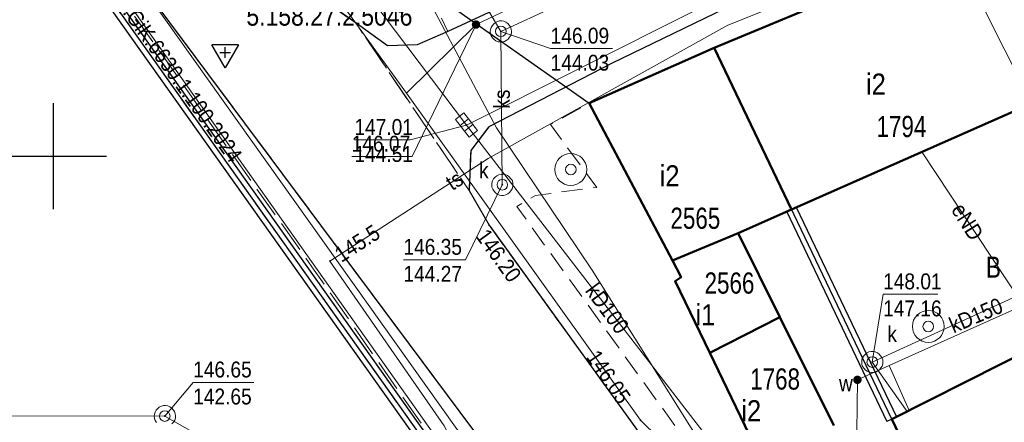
# Model space of a CAD drawing. Header units: metres. Extents: x 5552311 to 5555313, y 5709371 to 5712599.
# Tile 18 of 71: x 5554398 to 5554445, y 5710587 to 5710606. Entities that reach past the tile are written whole.
import ezdxf
from ezdxf.enums import TextEntityAlignment as Align

# ---------------------------------------------------------------- set-up
doc = ezdxf.new("R2010")
doc.units = ezdxf.units.M
doc.header["$MEASUREMENT"] = 0
doc.linetypes.add('1.0_0.5', pattern=[1.5, 1, -0.5])
doc.linetypes.add('1.5_0.5', pattern=[2, 1.5, -0.5])
doc.layers.get('0').update_dxf_attribs({"color": 2, "linetype": 'CONTINUOUS', "lineweight": 5})
for name, color, linetype in [('203-punkt graniczny', 7, 'CONTINUOUS'), ('210-oznaczenie konturu użytku gruntowego', 60, 'CONTINUOUS'), ('218-kontur użytku gruntowego', 60, 'CONTINUOUS'), ('219-działka ewidencyjna', 7, 'CONTINUOUS'), ('312-budynek ewidencyjny', 7, 'CONTINUOUS'), ('312-oznaczenie budynku ewidencyjnego', 7, 'CONTINUOUS'), ('312-oznaczenie budynku ewidencyjnego-Atr117', 7, 'CONTINUOUS'), ('chodnik', 7, 'CONTINUOUS'), ('jezdnia', 7, 'CONTINUOUS'), ('kratka ściekowa', 7, 'CONTINUOUS'), ('krawężnik', 7, 'CONTINUOUS'), ('pikieta sztuczna', 7, 'CONTINUOUS'), ('pikieta sztuczna-Atr2', 7, 'CONTINUOUS'), ('przewód elektroenergetyczny podziemny', 7, 'CONTINUOUS'), ('przewód elektroenergetyczny podziemny-Atr1', 7, 'CONTINUOUS'), ('przewód gazowy', 7, 'CONTINUOUS'), ('przewód kanalizacyjny', 7, 'CONTINUOUS'), ('przewód kanalizacyjny-Atr1', 7, 'CONTINUOUS'), ('przewód telekomunikacyjny podziemny', 7, 'CONTINUOUS'), ('przewód telekomunikacyjny podziemny - ob. projektowany', 7, 'CONTINUOUS'), ('przewód telekomunikacyjny podziemny - ob. projektowany-Atr1', 7, 'CONTINUOUS'), ('przewód telekomunikacyjny podziemny-Atr1', 7, 'CONTINUOUS'), ('przewód wodociągowy', 7, 'CONTINUOUS'), ('rzedna', 7, 'CONTINUOUS'), ('rzedna-Atr2', 7, 'CONTINUOUS'), ('rzedna-Atr3', 7, 'CONTINUOUS'), ('studnia kanalizacyjna', 7, 'CONTINUOUS'), ('studnia zwykła', 7, 'CONTINUOUS'), ('Szczegółowa osnowa geodezyjna wysokościowa', 7, 'CONTINUOUS'), ('Szczegółowa osnowa geodezyjna wysokościowa-Atr103', 7, 'CONTINUOUS'), ('Wstawianie ramki sekcyjnej z opisem', 7, 'CONTINUOUS'), ('właz do komory lub kanału - okrągły', 7, 'CONTINUOUS'), ('właz do komory lub kanału - okrągły-Atr17', 7, 'CONTINUOUS'), ('zasuwa lub zawór', 7, 'CONTINUOUS'), ('zasuwa lub zawór-Atr17', 7, 'CONTINUOUS'), ('ściana oporowa (linia)', 7, 'CONTINUOUS')]:
    doc.layers.add(name, color=color, linetype=linetype)
doc.styles.get("Standard").update_dxf_attribs({"font": 'Working1250', "width": 0.75})
doc.linetypes.add('otdn_500', pattern='A,5,0,[21,ksztalty.shx,S=0.5,R=0,X=0,Y=0]', length=5)

# ---------------------------------------------------------------- blocks, each defined once
blk = doc.blocks.new('203')
at = {"linetype": 'Continuous', "lineweight": 0}
h = blk.add_hatch(color=94, dxfattribs=at)
edge = h.paths.add_edge_path()
edge.add_arc((0, 0), 0.045, 0, 360)
blk = doc.blocks.new('PW01')
at = {"linetype": 'Continuous', "lineweight": 13}
h = blk.add_hatch(color=0, dxfattribs=at)
edge = h.paths.add_edge_path()
edge.add_arc((0, 0), 0.045, 0, 360)
blk = doc.blocks.new('US25')
at = {"linetype": 'Continuous', "lineweight": 0}
h = blk.add_hatch(color=0, dxfattribs=at)
edge = h.paths.add_edge_path()
edge.add_arc((0, 0), 0.2, 0, 360)
blk = doc.blocks.new('US22')
at = {"color": 0, "linetype": 'Continuous', "lineweight": 13}
blk.add_circle((0, 0), 0.25, dxfattribs=at)
blk = doc.blocks.new('US13')
at = {"color": 0, "linetype": 'Continuous', "lineweight": 13}
for radius in [0.75, 0.25]:
    blk.add_circle((0, 0), radius, dxfattribs=at)
blk = doc.blocks.new('US05')
at = {"color": 0, "linetype": 'Continuous', "lineweight": 13}
for p, q in [((-0.525, -0.25), (-0.525, 0.25)), ((-0.525, 0.25), (-0.175, 0.25)), ((-0.175, -0.25), (-0.175, 0.25)), ((-0.175, 0.25), (0.175, 0.25)), ((0.175, -0.25), (0.175, 0.25)), ((0.175, 0.25), (0.525, 0.25)), ((0.525, -0.25), (0.525, 0.25)), ((-0.525, -0.25), (-0.175, -0.25)), ((-0.175, -0.25), (0.175, -0.25)), ((0.175, -0.25), (0.525, -0.25))]:
    blk.add_line(p, q, dxfattribs=at)
blk = doc.blocks.new('OSSH')
at = {"color": 0}
for p, q in [((0, -0.721), (-0.624, 0.362)), ((0.626, 0.362), (-0.624, 0.362)), ((-0.25, 0), (0.25, 0)), ((0.626, 0.362), (0, -0.721)), ((0, -0.25), (0, 0.25))]:
    blk.add_line(p, q, dxfattribs=at)
blk = doc.blocks.new('RAMKA500K')
at = {"color": 0}
for p, q in [((0, 97.5), (0, 102.5)), ((400, 97.5), (400, 102.5)), ((0, 100), (2.5, 100)), ((397.5, 100), (400, 100))]:
    blk.add_line(p, q, dxfattribs=at)

msp = doc.modelspace()

# ---------------------------------------------------------------- linework, layer by layer
at = {"layer": '218-kontur użytku gruntowego', "linetype": 'Continuous', "lineweight": 9, "flags": 128}
for points in [[(5554417.28, 5710586.85), (5554385.57, 5710631.55)], [(5554385.57, 5710631.55), (5554417.28, 5710586.85)], [(5554438.07, 5710607.99), (5554431.17, 5710605.11)], [(5554431.17, 5710605.11), (5554438.07, 5710607.99)], [(5554431.17, 5710605.11), (5554425.26, 5710602.5)], [(5554425.26, 5710602.5), (5554431.17, 5710605.11)], [(5554425.26, 5710602.5), (5554429.61, 5710594.28)], [(5554429.61, 5710594.28), (5554425.26, 5710602.5)], [(5554429.61, 5710594.28), (5554429.33, 5710594.1)], [(5554429.33, 5710594.1), (5554429.61, 5710594.28)], [(5554429.33, 5710594.1), (5554433.33, 5710585.78)], [(5554433.33, 5710585.78), (5554429.33, 5710594.1)]]:
    msp.add_lwpolyline(points, dxfattribs=at)
at = {"layer": '219-działka ewidencyjna', "color": 94, "linetype": 'Continuous', "lineweight": 30, "flags": 128}
for points in [[(5554385.57, 5710631.55), (5554417.28, 5710586.85)], [(5554438.07, 5710607.99), (5554431.17, 5710605.11)], [(5554418.12, 5710607.55), (5554425.26, 5710602.5)], [(5554431.17, 5710605.11), (5554425.26, 5710602.5)], [(5554431.17, 5710605.11), (5554446.51, 5710572.98)], [(5554425.26, 5710602.5), (5554429.61, 5710594.28)], [(5554429.61, 5710594.28), (5554429.33, 5710594.1)], [(5554429.33, 5710594.1), (5554433.33, 5710585.78)]]:
    msp.add_lwpolyline(points, dxfattribs=at)
at = {"layer": '312-budynek ewidencyjny', "color": 8, "linetype": 'Continuous', "lineweight": 50, "flags": 128}
for points in [[(5554431.17, 5710605.11), (5554438.07, 5710607.99)], [(5554425.26, 5710602.5), (5554431.17, 5710605.11)], [(5554431.17, 5710605.11), (5554434.81, 5710597.48)], [(5554434.81, 5710597.48), (5554431.17, 5710605.11)], [(5554448.37, 5710603.47), (5554434.81, 5710597.48)], [(5554429.2, 5710595.08), (5554425.26, 5710602.5)], [(5554434.81, 5710597.48), (5554432.29, 5710596.36)], [(5554432.29, 5710596.36), (5554429.2, 5710595.08)], [(5554429.2, 5710595.08), (5554432.29, 5710596.36)], [(5554432.29, 5710596.36), (5554434.26, 5710592.4)], [(5554429.61, 5710594.28), (5554429.2, 5710595.08)], [(5554439.54, 5710587.58), (5554453.37, 5710594.57)], [(5554429.33, 5710594.1), (5554429.61, 5710594.28)], [(5554430.96, 5710590.71), (5554429.33, 5710594.1)], [(5554434.26, 5710592.4), (5554430.96, 5710590.71)], [(5554430.96, 5710590.71), (5554434.26, 5710592.4)], [(5554434.26, 5710592.4), (5554436.81, 5710587.29)], [(5554433.42, 5710585.59), (5554430.96, 5710590.71)], [(5554446.51, 5710572.98), (5554439.54, 5710587.58)]]:
    msp.add_lwpolyline(points, dxfattribs=at)
at = {"layer": 'chodnik', "color": 8, "linetype": '1.0_0.5', "lineweight": 18, "flags": 128}
for points in [[(5554323.63, 5710713.31), (5554326.52, 5710709.16), (5554339.47, 5710691.89), (5554356.75, 5710669.05), (5554369.9, 5710652.17), (5554375.24, 5710645.27), (5554382.14, 5710636.36), (5554385.57, 5710631.55), (5554417.28, 5710586.85), (5554420.33, 5710583.2), (5554421.57, 5710584.7), (5554394.12, 5710621.57), (5554370.14, 5710654.01), (5554350.19, 5710680.11), (5554349.5, 5710681.17), (5554338.47, 5710695.86), (5554328.36, 5710709.29), (5554324.94, 5710714.22)], [(5554396.78, 5710630.42), (5554396.98, 5710629.38), (5554397.95, 5710627.83), (5554412.85, 5710607.28), (5554414.27, 5710606.27), (5554415.76, 5710605.21), (5554417.15, 5710605.26), (5554418.6, 5710605.89), (5554418.14, 5710606.84), (5554416.32, 5710606.8), (5554413.97, 5710608.34), (5554397.44, 5710631.31)], [(5554429.47, 5710584.39), (5554430.99, 5710584.95), (5554421.86, 5710597.62), (5554422.73, 5710598.15), (5554425.63, 5710598.52), (5554423.44, 5710601.49), (5554425.26, 5710602.5), (5554431.17, 5710605.11), (5554438.07, 5710607.99), (5554444.91, 5710611.36), (5554452.11, 5710615.02), (5554452.61, 5710615.32), (5554452.13, 5710615.92), (5554451.37, 5710616.17), (5554450.17, 5710615.94), (5554426.32, 5710604.38), (5554420.54, 5710601.39), (5554419.68, 5710600.26), (5554419.6, 5710598.38), (5554420.55, 5710596.74)]]:
    msp.add_lwpolyline(points, close=True, dxfattribs=at)
at = {"layer": 'jezdnia', "color": 8, "linetype": '1.5_0.5', "lineweight": 18, "flags": 128}
for points in [[(5554552.05, 5710711.22), (5554552.63, 5710709.3), (5554552.53, 5710707.06), (5554552.16, 5710705.41), (5554551.51, 5710704.05), (5554550.31, 5710702.54), (5554547.38, 5710699.78), (5554530.25, 5710683.47), (5554518.24, 5710671.52), (5554515.19, 5710668.72), (5554512.43, 5710666.27), (5554509.44, 5710663.6), (5554503.12, 5710658.09), (5554494.7, 5710651.01), (5554489.25, 5710646.55), (5554488.04, 5710645.72), (5554487.11, 5710645.3), (5554485.69, 5710644.79), (5554478.94, 5710642.57), (5554477.43, 5710642.29), (5554475.08, 5710642.25), (5554473.42, 5710642.28), (5554472.43, 5710638.71), (5554473.93, 5710638.51), (5554474.43, 5710637.77), (5554474.72, 5710636.97), (5554474.66, 5710636.42), (5554473.93, 5710635.73), (5554466.73, 5710630.76), (5554450.45, 5710621.12), (5554425.4, 5710609.05), (5554418.6, 5710605.89), (5554417.15, 5710605.26), (5554415.76, 5710605.21), (5554414.27, 5710606.27), (5554419.6, 5710598.38), (5554419.68, 5710600.26), (5554420.54, 5710601.39), (5554426.32, 5710604.38), (5554450.17, 5710615.94), (5554455.64, 5710618.96), (5554457.51, 5710620.02), (5554470.33, 5710627.61), (5554480.55, 5710633.59), (5554490.93, 5710638.9), (5554493.53, 5710640.11), (5554500.28, 5710648.12), (5554500.93, 5710648.88), (5554511.72, 5710657.89), (5554514.76, 5710660.52), (5554517.05, 5710662.45), (5554519.99, 5710665.18), (5554525.09, 5710670.03), (5554526.61, 5710671.37), (5554527.35, 5710672.08), (5554528.16, 5710672.64), (5554535.47, 5710679.96), (5554536.25, 5710680.82), (5554537.58, 5710682.07), (5554542.1, 5710686.33), (5554551.5, 5710695.18), (5554553.01, 5710696.3), (5554554.52, 5710697.03), (5554556.44, 5710697.5), (5554558.78, 5710696.84), (5554560.73, 5710695.29)], [(5554421.57, 5710584.7), (5554429.47, 5710584.39), (5554420.55, 5710596.74), (5554419.6, 5710598.38), (5554414.27, 5710606.27), (5554412.85, 5710607.28), (5554397.95, 5710627.83), (5554396.98, 5710629.38), (5554375.33, 5710656.67), (5554354.72, 5710685.09), (5554349.5, 5710681.17), (5554350.19, 5710680.11), (5554370.14, 5710654.01), (5554394.12, 5710621.57)]]:
    msp.add_lwpolyline(points, close=True, dxfattribs=at)
at = {"layer": 'krawężnik', "color": 8, "linetype": 'Continuous', "lineweight": 25, "flags": 128}
for points in [[(5554421.57, 5710584.7), (5554394.12, 5710621.57), (5554370.14, 5710654.01), (5554350.19, 5710680.11), (5554349.5, 5710681.17), (5554338.47, 5710695.86), (5554328.36, 5710709.29), (5554324.94, 5710714.22)], [(5554472.43, 5710638.71), (5554473.93, 5710638.51), (5554474.43, 5710637.77), (5554474.72, 5710636.97), (5554474.66, 5710636.42), (5554473.93, 5710635.73), (5554466.73, 5710630.76), (5554450.45, 5710621.12), (5554425.4, 5710609.05), (5554418.6, 5710605.89), (5554417.15, 5710605.26), (5554415.76, 5710605.21), (5554414.27, 5710606.27), (5554412.85, 5710607.28), (5554397.95, 5710627.83), (5554396.98, 5710629.38), (5554396.78, 5710630.42), (5554397.44, 5710631.31), (5554400.44, 5710632.27)], [(5554452.61, 5710615.32), (5554452.13, 5710615.92), (5554451.37, 5710616.17), (5554450.17, 5710615.94), (5554426.32, 5710604.38), (5554420.54, 5710601.39), (5554419.68, 5710600.26), (5554419.6, 5710598.38), (5554420.55, 5710596.74), (5554429.47, 5710584.39)]]:
    msp.add_lwpolyline(points, dxfattribs=at)
at = {"layer": 'przewód elektroenergetyczny podziemny', "color": 1, "linetype": 'Continuous', "lineweight": 18, "flags": 128}
for points in [[(5554396.74, 5710637.56), (5554398.91, 5710631.7), (5554413.79, 5710611.76), (5554417.91, 5710606.97), (5554420.9, 5710601.33), (5554425.41, 5710594.62), (5554440.73, 5710570.16), (5554441.76, 5710569.31), (5554444.92, 5710571.7), (5554445.59, 5710571.37), (5554447.05, 5710571.93), (5554466.29, 5710583.95), (5554467.82, 5710585.54), (5554469.46, 5710586.99), (5554470, 5710588.24)], [(5554440.96, 5710600.2), (5554446.85, 5710591.28)]]:
    msp.add_lwpolyline(points, dxfattribs=at)
at = {"layer": 'przewód gazowy', "color": 40, "linetype": 'Continuous', "lineweight": 18, "flags": 128}
for points in [[(5554416.65, 5710602.98), (5554403.23, 5710621.54), (5554402.92, 5710621.89), (5554404.12, 5710624.84), (5554404.47, 5710625.68), (5554397.07, 5710636.48), (5554396.18, 5710636.85), (5554393.21, 5710638.9), (5554390.23, 5710641.85), (5554387.51, 5710644.56), (5554380.01, 5710652.42)], [(5554486.45, 5710644.06), (5554480.09, 5710640.63), (5554479.35, 5710637.86), (5554467.72, 5710631.02), (5554457.69, 5710625.12), (5554455.64, 5710623.84), (5554451.05, 5710621.25), (5554437.2, 5710614.4), (5554422.27, 5710607.31), (5554419.93, 5710606.21), (5554416.65, 5710602.98)], [(5554458.63, 5710544.72), (5554452.81, 5710552.45), (5554445.41, 5710563.26), (5554445.14, 5710563.64), (5554442.44, 5710567.41), (5554430.23, 5710585.03), (5554427.69, 5710587.53), (5554416.65, 5710602.98)]]:
    msp.add_lwpolyline(points, dxfattribs=at)
at = {"layer": 'przewód kanalizacyjny', "color": 34, "linetype": 'Continuous', "lineweight": 18, "flags": 128}
for points in [[(5554403.43, 5710635.81), (5554421.1, 5710605.89), (5554436.67, 5710613.08), (5554452.64, 5710620.71), (5554475.58, 5710633.69), (5554493.24, 5710644.62), (5554505.33, 5710636.12), (5554511.32, 5710631.05), (5554532.54, 5710615.46), (5554538.01, 5710606.53), (5554542.3, 5710598.85), (5554545.18, 5710592.28), (5554547.72, 5710585.05), (5554551.08, 5710576.4), (5554560.88, 5710550.1), (5554563.42, 5710544.78), (5554570, 5710519.72), (5554571.02, 5710502.86)], [(5554515.93, 5710629.05), (5554498.05, 5710642.9), (5554494.02, 5710642.62), (5554493.13, 5710642.63), (5554470.02, 5710641.98), (5554450.65, 5710640.72), (5554445.72, 5710640.39), (5554434.44, 5710639.3), (5554418.83, 5710637.96), (5554391.77, 5710636.28), (5554394.11, 5710633.44), (5554408.36, 5710616.21), (5554419.48, 5710601.47)], [(5554479.52, 5710633.3), (5554458.72, 5710621.09), (5554441.18, 5710612.36), (5554419.48, 5710601.47)], [(5554447.83, 5710594.49), (5554446.09, 5710602.57), (5554441.18, 5710612.36)], [(5554421.17, 5710598.65), (5554421.1, 5710605.89)], [(5554419.48, 5710601.47), (5554432.44, 5710584.66), (5554437.45, 5710586.19), (5554437.6, 5710585.6)], [(5554447.83, 5710594.49), (5554438.62, 5710590.28), (5554440.27, 5710587.95)], [(5554405.25, 5710587.73), (5554367.47, 5710587.74)], [(5554405.25, 5710587.73), (5554407.14, 5710586.66), (5554408.76, 5710565.82)]]:
    msp.add_lwpolyline(points, dxfattribs=at)
at = {"layer": 'przewód telekomunikacyjny podziemny', "color": 30, "linetype": 'Continuous', "lineweight": 18, "flags": 128}
for points in [[(5554446.39, 5710546), (5554438, 5710558.61), (5554420.23, 5710583.63), (5554400.56, 5710611.46), (5554390.86, 5710625.65), (5554379.37, 5710640.87), (5554363.85, 5710660.95), (5554356.41, 5710670.49), (5554340.96, 5710690.97), (5554324.08, 5710713.52), (5554322.07, 5710717.37), (5554318.83, 5710725.14), (5554317.4, 5710729.49), (5554313.96, 5710747.36), (5554310.1, 5710767.3), (5554307.07, 5710783.72), (5554304.42, 5710793.03), (5554300.46, 5710804.82), (5554292.87, 5710822.58)], [(5554463.96, 5710526.5), (5554462.85, 5710526.03), (5554461.35, 5710526.43), (5554450.63, 5710541.17), (5554432.61, 5710568.64), (5554418.97, 5710587.2), (5554405.21, 5710606.55), (5554390.24, 5710627.44), (5554367.89, 5710656.4), (5554350.5, 5710678.99), (5554328.33, 5710708.59)], [(5554451.62, 5710615.26), (5554451.25, 5710615.01), (5554445.5, 5710612.03), (5554439.88, 5710609.43), (5554431.8, 5710606.18), (5554420.5, 5710599.89), (5554413.04, 5710595.05), (5554418.43, 5710587.27), (5554421.85, 5710580.69), (5554423.62, 5710578.89), (5554425.07, 5710576.9), (5554428.95, 5710571.78), (5554432.09, 5710567.46), (5554439.67, 5710557.33), (5554446.17, 5710546.45), (5554449.55, 5710541.81), (5554450.74, 5710539.67), (5554440.28, 5710534.28), (5554434.87, 5710531.22), (5554426.77, 5710526.7), (5554421.99, 5710524.3), (5554412.76, 5710518.69), (5554409.67, 5710523.11), (5554408.89, 5710523.91)]]:
    msp.add_lwpolyline(points, dxfattribs=at)
at = {"layer": 'przewód telekomunikacyjny podziemny - ob. projektowany', "color": 30, "linetype": '1.5_0.5', "lineweight": 18, "flags": 128}
msp.add_lwpolyline([(5554463.96, 5710526.5), (5554463.32, 5710526.04), (5554458.17, 5710524.26), (5554457.12, 5710523.86), (5554448.01, 5710540.49), (5554448.84, 5710543.27), (5554441.72, 5710554.37), (5554440.62, 5710555.15), (5554435.68, 5710562.26), (5554434.34, 5710564.11), (5554434.27, 5710565.07), (5554430.76, 5710569.72), (5554423.75, 5710578.99), (5554423.15, 5710579.08), (5554422.39, 5710580.23), (5554421.55, 5710581.5), (5554419.86, 5710584.76), (5554419.35, 5710585.14), (5554418.6, 5710585.59), (5554412.3, 5710594.62), (5554404.98, 5710604.98), (5554400.32, 5710611.51), (5554397.29, 5710615.98), (5554393.83, 5710620.82), (5554393.17, 5710620.36)], dxfattribs=at)
at = {"layer": 'przewód wodociągowy', "color": 5, "linetype": 'Continuous', "lineweight": 18, "flags": 128}
for points in [[(5554437.87, 5710585.76), (5554437.92, 5710589.44), (5554439.42, 5710590.11), (5554447.97, 5710593.96), (5554451.1, 5710595.75), (5554454.41, 5710597.46), (5554460.59, 5710600.44)], [(5554439.42, 5710590.11), (5554440.36, 5710588)]]:
    msp.add_lwpolyline(points, dxfattribs=at)
at = {"layer": 'rzedna-Atr2', "color": 8, "lineweight": 5, "flags": 128}
for points in [[(5554419.93, 5710606.21), (5554416.92, 5710599.98), (5554414.066, 5710599.98)], [(5554421.1, 5710605.89), (5554423.45, 5710605.08), (5554426.362, 5710605.08)], [(5554419.48, 5710601.47), (5554416.82, 5710600.77), (5554414.195, 5710600.77)], [(5554421.17, 5710598.65), (5554419.43, 5710595.11), (5554416.507, 5710595.11)], [(5554438.62, 5710590.28), (5554439.13, 5710593.48), (5554441.718, 5710593.48)], [(5554405.25, 5710587.73), (5554406.59, 5710589.32), (5554409.444, 5710589.32)]]:
    msp.add_lwpolyline(points, dxfattribs=at)
at = {"layer": 'studnia kanalizacyjna', "color": 34, "linetype": 'Continuous', "lineweight": 18, "flags": 128}
for points in [[(5554421.6, 5710605.9), (5554421.6, 5710605.8), (5554421.57, 5710605.7), (5554421.51, 5710605.61), (5554421.44, 5710605.52), (5554421.36, 5710605.46), (5554421.27, 5710605.41), (5554421.17, 5710605.39), (5554421.07, 5710605.39), (5554420.97, 5710605.4), (5554420.86, 5710605.45), (5554420.78, 5710605.51), (5554420.71, 5710605.59), (5554420.65, 5710605.68), (5554420.62, 5710605.78), (5554420.6, 5710605.88), (5554420.61, 5710605.98), (5554420.64, 5710606.08), (5554420.7, 5710606.17), (5554420.77, 5710606.25), (5554420.85, 5710606.31), (5554420.94, 5710606.36), (5554421.04, 5710606.39), (5554421.14, 5710606.39), (5554421.24, 5710606.37), (5554421.34, 5710606.32), (5554421.43, 5710606.26), (5554421.5, 5710606.19), (5554421.56, 5710606.1), (5554421.59, 5710606)], [(5554421.67, 5710598.66), (5554421.66, 5710598.56), (5554421.63, 5710598.46), (5554421.58, 5710598.37), (5554421.51, 5710598.28), (5554421.43, 5710598.22), (5554421.33, 5710598.17), (5554421.23, 5710598.15), (5554421.13, 5710598.14), (5554421.03, 5710598.16), (5554420.93, 5710598.21), (5554420.85, 5710598.27), (5554420.78, 5710598.35), (5554420.72, 5710598.44), (5554420.68, 5710598.53), (5554420.67, 5710598.63), (5554420.68, 5710598.73), (5554420.71, 5710598.84), (5554420.76, 5710598.93), (5554420.83, 5710599.01), (5554420.91, 5710599.07), (5554421.01, 5710599.12), (5554421.11, 5710599.14), (5554421.21, 5710599.15), (5554421.31, 5710599.13), (5554421.41, 5710599.08), (5554421.49, 5710599.02), (5554421.56, 5710598.95), (5554421.63, 5710598.86), (5554421.66, 5710598.76)], [(5554438.88, 5710589.86), (5554438.78, 5710589.81), (5554438.68, 5710589.78), (5554438.58, 5710589.78), (5554438.48, 5710589.8), (5554438.38, 5710589.85), (5554438.3, 5710589.9), (5554438.23, 5710589.98), (5554438.16, 5710590.07), (5554438.13, 5710590.17), (5554438.12, 5710590.27), (5554438.13, 5710590.37), (5554438.15, 5710590.47), (5554438.21, 5710590.56), (5554438.28, 5710590.64), (5554438.36, 5710590.71), (5554438.46, 5710590.76), (5554438.56, 5710590.78), (5554438.66, 5710590.78), (5554438.76, 5710590.76), (5554438.86, 5710590.72), (5554438.94, 5710590.66), (5554439.01, 5710590.58), (5554439.07, 5710590.49), (5554439.11, 5710590.39), (5554439.12, 5710590.29), (5554439.11, 5710590.19), (5554439.08, 5710590.09), (5554439.03, 5710590), (5554438.96, 5710589.92)]]:
    msp.add_lwpolyline(points, close=True, dxfattribs=at)
msp.add_lwpolyline([(5554404.86, 5710587.43), (5554404.8, 5710587.52), (5554404.77, 5710587.62), (5554404.75, 5710587.72), (5554404.76, 5710587.82), (5554404.79, 5710587.92), (5554404.85, 5710588.01), (5554404.92, 5710588.09), (5554404.99, 5710588.15), (5554405.09, 5710588.2), (5554405.19, 5710588.23), (5554405.29, 5710588.23), (5554405.39, 5710588.21), (5554405.49, 5710588.16), (5554405.58, 5710588.11), (5554405.65, 5710588.03), (5554405.71, 5710587.94), (5554405.74, 5710587.84), (5554405.75, 5710587.74), (5554405.75, 5710587.64), (5554405.72, 5710587.54), (5554405.66, 5710587.45), (5554405.59, 5710587.37)], dxfattribs=at)
at = {"layer": 'ściana oporowa (linia)', "color": 8}
for p, q in [((5554386.634, 5710630.485), (5554417.614, 5710586.809)), ((5554435.036, 5710597.588), (5554439.766, 5710587.688))]:
    msp.add_line(p, q, dxfattribs=at)
at = {"layer": 'ściana oporowa (linia)', "color": 8, "linetype": 'otdn_500'}
for p, q in [((5554386.226, 5710630.195), (5554416.886, 5710586.971)), ((5554434.584, 5710597.372), (5554439.314, 5710587.472))]:
    msp.add_line(p, q, dxfattribs=at)
at = {"layer": 'ściana oporowa (linia)', "color": 8, "linetype": 'Continuous'}
for p, q in [((5554434.81, 5710597.48), (5554434.584, 5710597.372)), ((5554435.036, 5710597.588), (5554434.81, 5710597.48)), ((5554439.766, 5710587.688), (5554439.54, 5710587.58)), ((5554439.54, 5710587.58), (5554439.314, 5710587.472))]:
    msp.add_line(p, q, dxfattribs=at)

# ---------------------------------------------------------------- block references
at = {"layer": '203-punkt graniczny', "color": 8, "linetype": 'Continuous', "lineweight": 18}
for p in [(5554431.17, 5710605.11), (5554425.26, 5710602.5), (5554429.33, 5710594.1), (5554429.61, 5710594.28)]:
    msp.add_blockref('203', p, dxfattribs=at)
at = {"layer": 'kratka ściekowa', "color": 34, "linetype": 'Continuous', "lineweight": 18, "rotation": 308.254}
msp.add_blockref('US05', (5554419.48, 5710601.47), dxfattribs=at)
at = {"layer": 'pikieta sztuczna', "color": 8, "linetype": 'Continuous', "lineweight": 13}
msp.add_blockref('PW01', (5554420.55, 5710596.74), dxfattribs=at)
at = {"layer": 'rzedna', "color": 40, "linetype": 'Continuous', "lineweight": 18}
for p in [(5554419.93, 5710606.21), (5554427.69, 5710587.53)]:
    msp.add_blockref('PW01', p, dxfattribs=at)
at = {"layer": 'rzedna', "color": 34, "linetype": 'Continuous', "lineweight": 18}
for p in [(5554421.1, 5710605.89), (5554421.17, 5710598.65), (5554438.62, 5710590.28), (5554405.25, 5710587.73)]:
    msp.add_blockref('PW01', p, dxfattribs=at)
at = {"layer": 'rzedna', "color": 34, "linetype": 'Continuous', "lineweight": 18, "rotation": 308.254}
msp.add_blockref('PW01', (5554419.48, 5710601.47), dxfattribs=at)
at = {"layer": 'rzedna', "color": 30, "linetype": 'Continuous', "lineweight": 18}
msp.add_blockref('PW01', (5554413.04, 5710595.05), dxfattribs=at)
at = {"layer": 'studnia zwykła', "color": 5, "linetype": 'Continuous', "lineweight": 18}
for p in [(5554424.4, 5710599.37), (5554441.26, 5710591.96)]:
    msp.add_blockref('US13', p, dxfattribs=at)
at = {"layer": 'Szczegółowa osnowa geodezyjna wysokościowa', "color": 8, "linetype": 'Continuous', "lineweight": 18}
msp.add_blockref('OSSH', (5554408.1, 5710604.89), dxfattribs=at)
at = {"layer": 'Wstawianie ramki sekcyjnej z opisem', "color": 8, "linetype": 'Continuous', "lineweight": 13}
for p in [(5554000, 5710500), (5554000, 5710500), (5554000, 5710500), (5554000, 5710500), (5554400, 5710500), (5554400, 5710500), (5554400, 5710500), (5554400, 5710500)]:
    msp.add_blockref('RAMKA500K', p, dxfattribs=at)
at = {"layer": 'właz do komory lub kanału - okrągły', "color": 8, "linetype": 'Continuous', "lineweight": 18}
for p in [(5554421.1, 5710605.89), (5554421.17, 5710598.65), (5554438.62, 5710590.28), (5554405.25, 5710587.73)]:
    msp.add_blockref('US22', p, dxfattribs=at)
at = {"layer": 'zasuwa lub zawór', "color": 40, "linetype": 'Continuous', "lineweight": 18}
msp.add_blockref('US25', (5554419.93, 5710606.21), dxfattribs=at)
at = {"layer": 'zasuwa lub zawór', "color": 5, "linetype": 'Continuous', "lineweight": 18}
msp.add_blockref('US25', (5554437.92, 5710589.44), dxfattribs=at)

# ---------------------------------------------------------------- texts
at = {"layer": '210-oznaczenie konturu użytku gruntowego', "linetype": 'Continuous', "lineweight": 18, "width": 0.79}
msp.add_text('B', height=1, dxfattribs=at).set_placement((5554443.98, 5710594.26))
at = {"layer": '312-oznaczenie budynku ewidencyjnego', "color": 8, "linetype": 'Continuous', "lineweight": 18, "width": 0.79}
for s, p in [('1794', (5554438.82, 5710601.9)), ('2565', (5554429.1, 5710597.57)), ('2566', (5554430.71, 5710594.51)), ('1768', (5554432.86, 5710589.98))]:
    msp.add_text(s, height=1, dxfattribs=at).set_placement(p, align=Align.TOP_LEFT)
at = {"layer": '312-oznaczenie budynku ewidencyjnego-Atr117', "color": 8, "width": 0.9}
for s, p in [('i2', (5554438.79, 5710603.4)), ('i2', (5554429.06, 5710599.07)), ('i1', (5554430.75, 5710592.51)), ('i2', (5554432.91, 5710587.98))]:
    msp.add_text(s, height=1, dxfattribs=at).set_placement(p, align=Align.MIDDLE_CENTER)
at = {"layer": 'pikieta sztuczna-Atr2', "color": 8, "width": 0.9}
msp.add_text('146.20', height=0.75, rotation=305.839, dxfattribs=at).set_placement((5554419.89, 5710596.21))
at = {"layer": 'przewód elektroenergetyczny podziemny-Atr1', "color": 1, "width": 0.9}
msp.add_text('eND', height=0.75, rotation=302.122, dxfattribs=at).set_placement((5554442.63, 5710597.67), align=Align.MIDDLE_LEFT)
at = {"layer": 'przewód kanalizacyjny-Atr1', "color": 34, "width": 0.9}
for s, rotation, p in [('ks', 89.208, (5554421.14, 5710602.24)), ('kD100', 306.34, (5554425.35, 5710593.86)), ('kD150', 23.272, (5554442.31, 5710591.97))]:
    msp.add_text(s, height=0.75, rotation=rotation, dxfattribs=at).set_placement(p, align=Align.MIDDLE_LEFT)
at = {"layer": 'przewód telekomunikacyjny podziemny - ob. projektowany-Atr1', "color": 30, "width": 0.9}
msp.add_text('proj. t DG.GiK.6630.1.100.2024', height=0.75, rotation=305.513, dxfattribs=at).set_placement((5554401.3, 5710610.14), align=Align.MIDDLE_LEFT)
at = {"layer": 'przewód telekomunikacyjny podziemny-Atr1', "color": 30, "width": 0.9}
msp.add_text('ts', height=0.75, rotation=32.975, dxfattribs=at).set_placement((5554418.61, 5710598.66), align=Align.MIDDLE_LEFT)
at = {"layer": 'rzedna-Atr2', "color": 34, "lineweight": 5, "width": 0.9}
for s, p in [('146.09', (5554423.45, 5710605.088)), ('147.01', (5554414.195, 5710600.777)), ('146.35', (5554416.507, 5710595.118)), ('148.01', (5554439.13, 5710593.488)), ('146.65', (5554406.59, 5710589.328))]:
    msp.add_text(s, height=0.75, dxfattribs=at).set_placement(p, align=Align.BOTTOM_LEFT)
at = {"layer": 'rzedna-Atr2', "color": 40, "lineweight": 5, "width": 0.9}
msp.add_text('146.07', height=0.75, dxfattribs=at).set_placement((5554414.066, 5710599.988), align=Align.BOTTOM_LEFT)
at = {"layer": 'rzedna-Atr2', "color": 30, "lineweight": 5, "width": 0.9}
msp.add_text('145.5', height=0.75, rotation=32.975, dxfattribs=at).set_placement((5554413.38, 5710595.27), align=Align.MIDDLE_LEFT)
at = {"layer": 'rzedna-Atr2', "color": 40, "lineweight": 5, "width": 0.9}
msp.add_text('146.05', height=0.75, rotation=304.225, dxfattribs=at).set_placement((5554425.41, 5710590.72), align=Align.MIDDLE_LEFT)
at = {"layer": 'rzedna-Atr3', "color": 34, "lineweight": 5, "width": 0.9}
for s, p in [('144.03', (5554423.45, 5710603.812)), ('144.51', (5554414.195, 5710599.502)), ('144.27', (5554416.507, 5710593.843)), ('147.16', (5554439.13, 5710592.213)), ('142.65', (5554406.59, 5710588.053))]:
    msp.add_text(s, height=0.75, dxfattribs=at).set_placement(p, align=Align.BOTTOM_LEFT)
at = {"layer": 'Szczegółowa osnowa geodezyjna wysokościowa-Atr103', "color": 8, "width": 0.9}
msp.add_text('5.158.27.2.5046', height=0.9, dxfattribs=at).set_placement((5554409.1, 5710605.89), align=Align.BOTTOM_LEFT)
at = {"layer": 'właz do komory lub kanału - okrągły-Atr17', "color": 8, "width": 0.9}
for p in [(5554420.07, 5710598.96), (5554439.33, 5710591.23)]:
    msp.add_text('k', height=0.75, dxfattribs=at).set_placement(p)
at = {"layer": 'zasuwa lub zawór-Atr17', "color": 5, "width": 0.9}
msp.add_text('w', height=0.75, dxfattribs=at).set_placement((5554437.05, 5710588.9))

doc.saveas('drawing.dxf')
